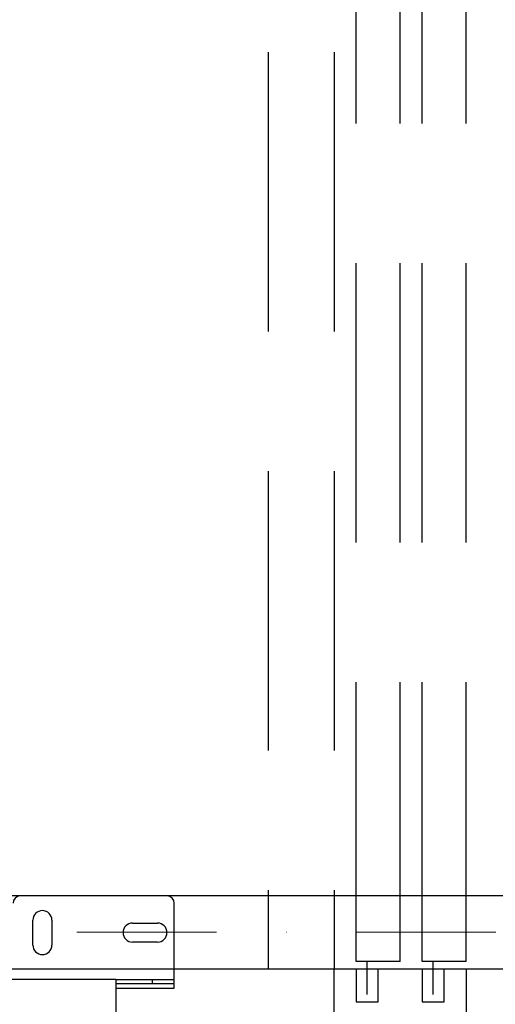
# Model space of a CAD drawing. Header units: millimetres. Extents: x 132157 to 155303, y 33763 to 45643.
# Tile 32 of 256: x 141097 to 141313, y 34993 to 35441. Entities that reach past the tile are written whole.
import ezdxf

# ---------------------------------------------------------------- set-up
doc = ezdxf.new("R2010")
doc.units = ezdxf.units.MM
doc.header["$LTSCALE"] = 20
doc.linetypes.add('ČERCHOVANÁ2', pattern=[12.7, 6.35, -3.175, 0, -3.175])
doc.linetypes.add('ČÁRKOVANÁ2', pattern=[9.525, 6.35, -3.175])
for name, color, linetype in [('KONZOLY', 150, 'Continuous'), ('KOTY', 7, 'Continuous'), ('PROTIVÁHA', 30, 'Continuous'), ('PŘEJEZD', 7, 'ČÁRKOVANÁ2')]:
    doc.layers.add(name, color=color, linetype=linetype)
doc.layers.add('OSY', color=1, linetype='ČERCHOVANÁ2', lineweight=9)

# ---------------------------------------------------------------- blocks, each defined once
blk = doc.blocks.new('*U220')
at = {"layer": 'OSY', "ltscale": 0.5}
blk.add_line((-576.67, 0), (576.67, 0), dxfattribs=at)
at = {"layer": 'PROTIVÁHA', "ltscale": 0.5}
for p, q in [((-576.67, 16.67), (576.67, 16.67)), ((-576.67, -16.67), (576.67, -16.67))]:
    blk.add_line(p, q, dxfattribs=at)
blk = doc.blocks.new('*U216')
at = {"layer": 'KONZOLY'}
for p, q in [((414, 46.67), (347.33, 46.67)), ((417.33, 4.67), (417.33, 43.33)), ((353, 24.33), (353, 35.67)), ((361.67, 35.67), (361.67, 24.33)), ((398.33, 34.33), (409.67, 34.33)), ((409.67, 25.67), (398.33, 25.67)), ((67.03, 8.77), (390.67, 8.77)), ((390.67, 8.77), (390.67, -44.57)), ((390.67, 8.67), (417.33, 8.67)), ((417.33, 6.67), (390.67, 6.67)), ((390.67, 4.67), (417.33, 4.67)), ((407.33, 8.67), (407.33, 6.67))]:
    blk.add_line(p, q, dxfattribs=at)
for centre, radius, start, end in [((347.33, 43.33), 3.33, 90, 180), ((414, 43.33), 3.33, 0, 90), ((357.33, 35.67), 4.33, 0, 180), ((398.33, 30), 4.33, 90, 270), ((409.67, 30), 4.33, 270, 90), ((357.33, 24.33), 4.33, 180, 0)]:
    blk.add_arc(centre, radius, start, end, dxfattribs=at)

msp = doc.modelspace()

# ---------------------------------------------------------------- linework, layer by layer
at = {"layer": 'PŘEJEZD', "flags": 128}
for points in [[(141209.8365, 36187.9272), (141209.8365, 35009.2588)], [(141239.8365, 36187.9272), (141239.8365, 35009.2588)], [(141249.8365, 35012.5921), (141249.8365, 36187.9272)], [(141269.8381, 35012.5921), (141269.8365, 36187.9272)], [(141279.8365, 35012.5921), (141279.8365, 36187.9272)], [(141299.8365, 35012.5921), (141299.8365, 36187.9272)], [(141269.8381, 35012.5921), (141249.8365, 35012.5921)], [(141254.8365, 34997.5921), (141254.8365, 35012.5921)], [(141299.8365, 35012.5921), (141279.8365, 35012.5921)], [(141284.8365, 34997.5921), (141284.8365, 35012.5921)], [(140353.1698, 35009.2588), (141239.8365, 35009.2588)], [(141239.8365, 35009.2588), (141249.8365, 35009.2588), (141249.8365, 34994.2588), (141259.8365, 34994.2588), (141259.8365, 35009.2588), (141279.8365, 35009.2588), (141279.8365, 34994.2588), (141289.8365, 34994.2588), (141289.8365, 35009.2588), (141299.8365, 35009.2588)], [(141239.8365, 34989.2588), (141239.8365, 35009.2588)], [(141299.8365, 35009.2588), (141299.8365, 34509.2588)]]:
    msp.add_lwpolyline(points, dxfattribs=at)

# ---------------------------------------------------------------- block references
at = {"layer": 'KOTY', "color": 0, "linetype": 'ByBlock', "lineweight": -2}
msp.add_blockref('*U216', (140749.8365, 34995.6974), dxfattribs=at)
at = {"layer": 'OSY', "color": 0, "linetype": 'ByBlock', "lineweight": -2}
msp.add_blockref('*U220', (140809.8365, 35025.9255), dxfattribs=at)

doc.saveas('drawing.dxf')
